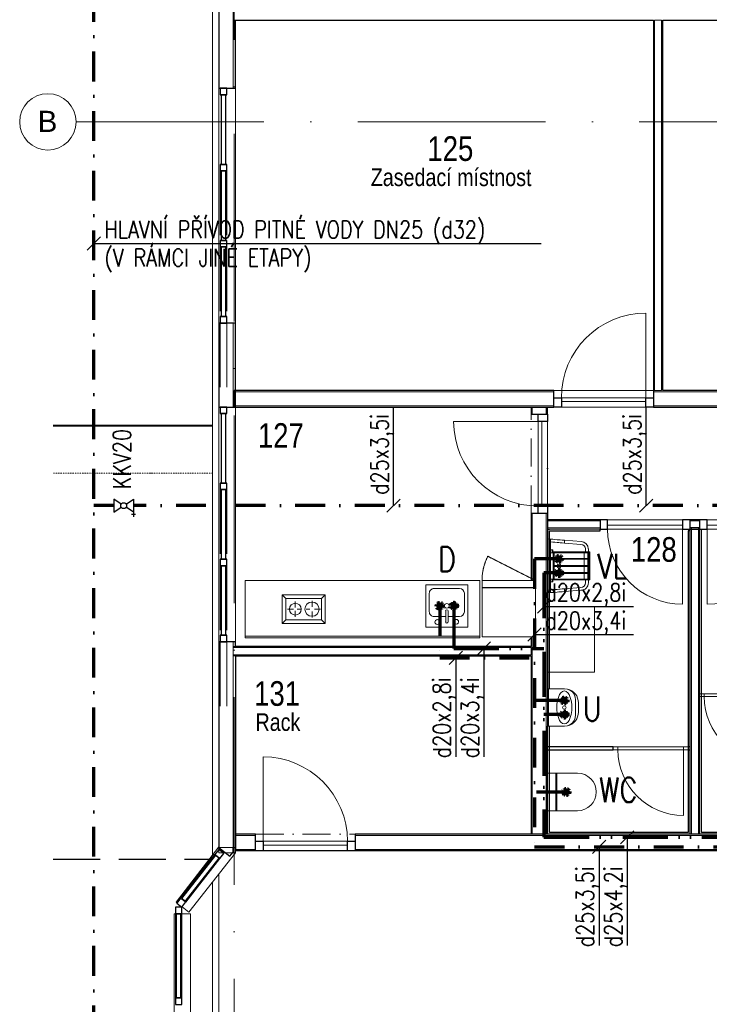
# Model space of a CAD drawing. Header units: millimetres. Extents: x -34728 to 839610, y -480656 to 464976.
# Tile 55 of 69: x 296475 to 303822, y 13923 to 24411. Entities that reach past the tile are written whole.
import ezdxf
from ezdxf.enums import TextEntityAlignment as Align

# ---------------------------------------------------------------- set-up
doc = ezdxf.new("R2010")
doc.units = ezdxf.units.MM
for name, pattern in [('A_CARA_07', [7, 5, -2]), ('ACAD_ISO12W100', [21, 12, -3, 0, -3, 0, -3]), ('IMPORT-A_CARA_07', [700, 500, -200]), ('IMPORT-KANVPOVO', [2000, 700, -650, 0, -650]), ('Skryté', [714.375, 476.25, -238.125]), ('ČERCHOVANÁ', [25.4, 12.7, -6.35, 0, -6.35]), ('Čerchovaná 20mm', [3000, 2000, -500, 0, -500]), ('Čerchovaná 3mm', [500, 300, -100, 0, -100]), ('ČERCHOVANÁ2', [12.7, 6.35, -3.175, 0, -3.175]), ('Čárka', [635, 317.5, -317.5])]:
    doc.linetypes.add(name, pattern=pattern)
doc.layers.get('0').update_dxf_attribs({"color": 9})
for name, color, linetype, lineweight in [('_KANAL TRASA 1', 10, 'IMPORT-KANVPOVO', 70), ('CA_DVERE', 9, 'Continuous', 13), ('CA_DVERE18', 9, 'Continuous', 9), ('CA_DVERE25', 9, 'Continuous', 9), ('CA_DVERE_NEVHRA1', 9, 'Čerchovaná 3mm', 13), ('CA_OPLASTE18', 8, 'Continuous', 13), ('CA_OSY', 9, 'ČERCHOVANÁ', 9), ('CA_PODLAHA25', 9, 'Continuous', 13), ('CA_POHHRA25', 9, 'Continuous', 13), ('CA_REZY', 9, 'Continuous', 25), ('CA_TEXT25', 9, 'Continuous', 9), ('CA_TEXT35', 9, 'Continuous', 9), ('CA_ZARIZPRED', 5, 'Continuous', 13), ('HIDROIDEA_NAHON_ZAKLADY_dwg', 8, 'Continuous', 9), ('KCE POD', 9, 'Continuous', 25), ('KOTY', 3, 'Continuous', 25), ('TEXT25', 3, 'Continuous', 25), ('TEXT35', 1, 'Continuous', 35), ('z-svoda', 160, 'ČERCHOVANÁ2', 70), ('z-tepla', 240, 'ACAD_ISO12W100', 70)]:
    doc.layers.add(name, color=color, linetype=linetype, lineweight=lineweight)
doc.layers.add('Z-armatury', color=3, linetype='Continuous')
doc.styles.add('Arial_1', font='arial.ttf', dxfattribs={"height": 450})
doc.styles.add('Arial_2', font='arial.ttf', dxfattribs={"width": 0.8, "height": 200})
doc.styles.add('Arial_4', font='arial.ttf', dxfattribs={"width": 0.8, "height": 350})
doc.styles.add('ROMANS', font='romans', dxfattribs={"width": 0.8})

# ---------------------------------------------------------------- blocks, each defined once
blk = doc.blocks.new('A$Ca77da7da')
at = {"layer": 'z-svoda', "ltscale": 3}
h = blk.add_hatch(color=256, dxfattribs=at)
h.dxf.hatch_style = 1
h.paths.add_polyline_path([(-112.5, 0, 1), (-37.5, 0, 1)])
at = {"layer": 'z-tepla', "ltscale": 2}
h = blk.add_hatch(color=256, dxfattribs=at)
h.dxf.hatch_style = 1
h.paths.add_polyline_path([(37.5, 0, 1), (112.5, 0, 1)])
at = {"layer": 'z-svoda', "ltscale": 3}
blk.add_circle((-75, 0), 37.5, dxfattribs=at)
at = {"layer": 'z-tepla', "ltscale": 2}
blk.add_circle((75, 0), 37.5, dxfattribs=at)
blk = doc.blocks.new('A$C23fc3b58')
at = {"layer": 'z-svoda', "ltscale": 3}
h = blk.add_hatch(color=256, dxfattribs=at)
h.dxf.hatch_style = 1
h.paths.add_polyline_path([(-37.5, 0, 1), (37.5, 0, 1)])
blk.add_circle((0, 0), 37.5, dxfattribs=at)
blk = doc.blocks.new('*U60')
at = {"color": 0, "linetype": 'ByBlock', "ltscale": 10}
for p, q in [((0, 41.25), (0, -41.25)), ((46.851074, 10.328292), (0, 41.25)), ((78.148927, 10.328292), (125, 41.25)), ((125, 41.25), (125, -41.25)), ((0, -41.25), (46.851074, -10.328292)), ((125, -41.25), (78.148927, -10.328292))]:
    blk.add_line(p, q, dxfattribs=at)
blk.add_circle((62.5, 0), 18.75, dxfattribs=at)
blk = doc.blocks.new('A$C151D04A8')
at = {"layer": 'Z-armatury', "ltscale": 10}
for p, q in [((52.8, -129.5), (52.8, -104.7)), ((38.9, -117.1), (66.6, -117.1))]:
    blk.add_line(p, q, dxfattribs=at)
at = {"layer": 'Z-armatury', "ltscale": 10, "xscale": -0.9375000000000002, "yscale": 0.9375000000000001, "zscale": 0.9374999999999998, "rotation": 90.11249089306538}
blk.add_blockref('*U60', (0, 0), dxfattribs=at)
blk = doc.blocks.new('CZ-Dveře_otočné_jednokřídlé_OCZ - CZ-Dveře_otočné_jednokřídlé_900-2411362-PŮDORYS _8_000 _ vestavek V7')
at = {"layer": 'CA_DVERE18'}
for p, q in [((-400, 50), (400, 50)), ((-400, -50), (-400, -850))]:
    blk.add_line(p, q, dxfattribs=at)
blk.add_arc((-400, -50), 800, 270, 0, dxfattribs=at)
at = {"layer": 'CA_DVERE25', "lineweight": 25}
for p, q in [((-400, 50), (-480, 50)), ((-480, 50), (-480, -50)), ((-400, -50), (-400, 50)), ((480, 50), (400, 50)), ((400, 50), (400, -50)), ((480, -50), (480, 50)), ((-480, -50), (-400, -50)), ((400, -50), (480, -50))]:
    blk.add_line(p, q, dxfattribs=at)
at = {"layer": 'CA_DVERE25'}
for p, q in [((400, -10), (-400, -10)), ((-400, -10), (-400, -50)), ((-400, -50), (400, -50)), ((400, -50), (400, -10))]:
    blk.add_line(p, q, dxfattribs=at)
at = {"layer": 'CA_DVERE_NEVHRA1'}
blk.add_line((-400, 50), (400, 50), dxfattribs=at)
blk = doc.blocks.new('HIDROIDEA_NAHON_ZAKLADY_dwg-2120815-PŮDORYS _8_000 _ vestavek V7')
at = {"layer": '_KANAL TRASA 1', "color": 8, "linetype": 'IMPORT-A_CARA_07', "lineweight": 25}
blk.add_line((158816, 5040), (160497, 5040), dxfattribs=at)
blk = doc.blocks.new('Systémový panel - Panel prosklený_ 50mm-2432688-PŮDORYS _8_000 _ vestavek V7')
at = {"layer": 'CA_OPLASTE18', "lineweight": 25}
for p, q in [((370, 60), (-370, 60)), ((-370, 60), (-370, 10)), ((-370, 10), (370, 10)), ((370, 10), (370, 60))]:
    blk.add_line(p, q, dxfattribs=at)
blk = doc.blocks.new('Obdélníková příčel - 70_70mm-2430907-PŮDORYS _8_000 _ vestavek V7')
at = {"layer": 'CA_POHHRA25'}
for p, q in [((161620, 15268), (161620, 14528)), ((161690, 14528), (161690, 15268))]:
    blk.add_line(p, q, dxfattribs=at)
blk = doc.blocks.new('Obdélníková příčel - 70_70mm-2417866-PŮDORYS _8_000 _ vestavek V7')
at = {"layer": 'CA_POHHRA25', "lineweight": 25}
for p, q in [((-70, 0), (0, 0)), ((-70, -70), (-70, 0)), ((0, 0), (0, -70)), ((0, -70), (-70, -70))]:
    blk.add_line(p, q, dxfattribs=at)
blk = doc.blocks.new('Obdélníková příčel - 70_70mm-2417867-PŮDORYS _8_000 _ vestavek V7')
at = {"layer": 'CA_POHHRA25', "lineweight": 25}
for p, q in [((-70, 0), (-70, -70)), ((0, 0), (-70, 0)), ((0, -70), (0, 0)), ((-70, -70), (0, -70))]:
    blk.add_line(p, q, dxfattribs=at)
blk = doc.blocks.new('Obdélníková příčel - 70_70mm-2417864-PŮDORYS _8_000 _ vestavek V7')
at = {"layer": 'CA_POHHRA25', "lineweight": 25}
for p, q in [((-35, 0), (35, 0)), ((-35, -70), (-35, 0)), ((35, 0), (35, -70)), ((35, -70), (-35, -70))]:
    blk.add_line(p, q, dxfattribs=at)
blk = doc.blocks.new('Systémový panel - Panel prosklený_ 50mm-2531088-PŮDORYS _8_000 _ vestavek V7')
at = {"layer": 'CA_OPLASTE18', "lineweight": 25}
for p, q in [((293, -10), (-293, -10)), ((-293, -10), (-293, -60)), ((-293, -60), (293, -60)), ((293, -60), (293, -10))]:
    blk.add_line(p, q, dxfattribs=at)
blk = doc.blocks.new('Obdélníková příčel - 70_70mm-2531085-PŮDORYS _8_000 _ vestavek V7')
at = {"layer": 'CA_POHHRA25'}
for p, q in [((161201, 12484), (161561, 12946)), ((161617, 12903), (161256, 12441))]:
    blk.add_line(p, q, dxfattribs=at)
blk = doc.blocks.new('Obdélníková příčel - 70_70mm-2423727-PŮDORYS _8_000 _ vestavek V7')
at = {"layer": 'CA_POHHRA25', "lineweight": 25}
for p, q in [((-70, 0), (-70, 70)), ((-70, 70), (0, 70)), ((0, 70), (0, 0)), ((0, 0), (-70, 0))]:
    blk.add_line(p, q, dxfattribs=at)
blk = doc.blocks.new('Obdélníková příčel - 70_70mm-2423728-PŮDORYS _8_000 _ vestavek V7')
at = {"layer": 'CA_POHHRA25', "lineweight": 25}
for p, q in [((0, 70), (-70, 70)), ((-70, 70), (-70, 0)), ((0, 0), (0, 70)), ((-70, 0), (0, 0))]:
    blk.add_line(p, q, dxfattribs=at)
blk = doc.blocks.new('Systémový panel - Panel prosklený_ 50mm-2431464-PŮDORYS _8_000 _ vestavek V7')
at = {"layer": 'CA_OPLASTE18', "lineweight": 25}
for p, q in [((447.5, 60), (-447.5, 60)), ((-447.5, 60), (-447.5, 10)), ((-447.5, 10), (447.5, 10)), ((447.5, 10), (447.5, 60))]:
    blk.add_line(p, q, dxfattribs=at)
blk = doc.blocks.new('Obdélníková příčel - 70_70mm-2431463-PŮDORYS _8_000 _ vestavek V7')
at = {"layer": 'CA_POHHRA25'}
for p, q in [((161143, 11351), (161143, 10456)), ((161213, 10456), (161213, 11351))]:
    blk.add_line(p, q, dxfattribs=at)
blk = doc.blocks.new('HP_Jednokridle-oboustrana-zaruben1 - 700x1970-1359875-PŮDORYS _8_000 _ vestavek V7')
at = {"layer": 'CA_DVERE'}
for p, q in [((-370, 15), (-370, 715)), ((-420, 15), (-370, 15)), ((-370, 15), (-370, -15)), ((-370, 15), (330, 15)), ((330, 15), (330, -15)), ((330, 15), (380, 15)), ((-420, -15), (-370, -15)), ((-370, -15), (330, -15)), ((330, -15), (380, -15))]:
    blk.add_line(p, q, dxfattribs=at)
blk.add_arc((-370, 15), 700, 0, 90, dxfattribs=at)
at = {"layer": 'CA_DVERE_NEVHRA1'}
for p, q in [((-370, 15), (330, 15)), ((330, -15), (-370, -15))]:
    blk.add_line(p, q, dxfattribs=at)
blk = doc.blocks.new('WC 01 - WC-847183-PŮDORYS _8_000 _ vestavek V7')
at = {"layer": 'CA_ZARIZPRED'}
for p, q in [((-200, 20), (-200, -200)), ((200, -200), (200, 20)), ((-200, -200), (200, -200)), ((-200, -210), (-200, -200)), ((200, -200), (200, -210)), ((200, -210), (-200, -210)), ((-200, -210), (-200, -300)), ((200, -300), (200, -210))]:
    blk.add_line(p, q, dxfattribs=at)
blk.add_arc((0, 20), 200, 0, 180, dxfattribs=at)
blk = doc.blocks.new('CZ-Dveře_otočné_jednokřídlé_OCZ - CZ-Dveře_otočné_jednokřídlé_900-2441689-PŮDORYS _8_000 _ vestavek V7')
at = {"layer": 'CA_DVERE18'}
for p, q in [((-400, 50), (400, 50)), ((400, -50), (400, -850))]:
    blk.add_line(p, q, dxfattribs=at)
blk.add_arc((400, -50), 800, 180, 270, dxfattribs=at)
at = {"layer": 'CA_DVERE25', "lineweight": 25}
for p, q in [((-400, 50), (-480, 50)), ((-480, 50), (-480, -50)), ((-400, -50), (-400, 50)), ((480, 50), (400, 50)), ((400, 50), (400, -50)), ((480, -50), (480, 50)), ((-480, -50), (-400, -50)), ((400, -50), (480, -50))]:
    blk.add_line(p, q, dxfattribs=at)
at = {"layer": 'CA_DVERE25'}
for p, q in [((400, -10), (-400, -10)), ((-400, -10), (-400, -50)), ((-400, -50), (400, -50)), ((400, -50), (400, -10))]:
    blk.add_line(p, q, dxfattribs=at)
at = {"layer": 'CA_DVERE_NEVHRA1'}
blk.add_line((-400, 50), (400, 50), dxfattribs=at)
blk = doc.blocks.new('Výlevka - Výlevka-2403445-PŮDORYS _8_000 _ vestavek V7')
at = {"layer": 'CA_ZARIZPRED'}
for p, q in [((99, 538), (-201, 538)), ((-201, 538), (-201, 523)), ((88, 527), (-189, 527)), ((99, 523), (99, 538)), ((-324, 268), (-310, 445)), ((-294, 268), (-280, 444)), ((-231, 523), (-201, 523)), ((-231, 492), (-201, 492)), ((-201, 516), (-201, 523)), ((-201, 516), (-201, 142)), ((-191, 142), (-191, 516)), ((-191, 477), (-131, 477)), ((-189, 517), (88, 517)), ((-131, 523), (-131, 153)), ((-121, 153), (-121, 523)), ((-121, 477), (-56, 477)), ((-56, 523), (-56, 153)), ((-46, 153), (-46, 523)), ((-46, 477), (19, 477)), ((19, 523), (19, 153)), ((29, 153), (29, 523)), ((29, 477), (90, 477)), ((89, 516), (89, 142)), ((99, 523), (99, 516)), ((99, 523), (129, 523)), ((99, 142), (99, 516)), ((99, 492), (129, 492)), ((179, 442), (193, 268)), ((209, 443), (223, 268)), ((-324, 268), (-294, 268)), ((193, 268), (223, 268)), ((-336, 118), (-338, 87)), ((234, 118), (-336, 118)), ((-221, 143), (-221, 139)), ((-221, 143), (-191, 143)), ((-221, 122), (-221, 139)), ((-221, 139), (-191, 139)), ((-221, 122), (-221, 119)), ((-221, 122), (-191, 122)), ((-221, 119), (-191, 119)), ((-191, 119), (-221, 119)), ((-221, 119), (-201, 119)), ((-201, 119), (-196, 119)), ((94, 158), (-196, 158)), ((-196, 148), (94, 148)), ((-196, 119), (-191, 119)), ((-191, 139), (-191, 143)), ((-191, 139), (-191, 122)), ((-191, 119), (-191, 122)), ((89, 143), (89, 139)), ((119, 143), (89, 143)), ((89, 122), (89, 139)), ((119, 139), (89, 139)), ((89, 122), (89, 119)), ((119, 122), (89, 122)), ((89, 119), (119, 119)), ((89, 119), (119, 119)), ((89, 119), (94, 119)), ((94, 119), (99, 119)), ((119, 119), (99, 119)), ((119, 139), (119, 143)), ((119, 139), (119, 122)), ((119, 119), (119, 122)), ((237, 87), (234, 118))]:
    blk.add_line(p, q, dxfattribs=at)
at = {"layer": 'CA_ZARIZPRED', "flags": 128}
for points in [[(-189, 527), (-190, 527), (-190, 527), (-191, 527), (-191, 527), (-192, 527), (-192, 527), (-193, 527), (-193, 527), (-193, 527), (-194, 527), (-194, 526), (-195, 526), (-195, 526), (-196, 526), (-196, 525), (-196, 525), (-197, 525), (-197, 525), (-197, 524), (-198, 524), (-198, 524), (-198, 523), (-199, 523), (-199, 523), (-199, 522), (-199, 522), (-200, 521), (-200, 521), (-200, 521), (-200, 520), (-200, 520), (-201, 519), (-201, 519), (-201, 518), (-201, 518), (-201, 517), (-201, 517), (-201, 517), (-201, 516), (-201, 516)], [(99, 516), (99, 516), (99, 517), (99, 517), (99, 518), (99, 518), (99, 519), (99, 519), (99, 520), (99, 520), (98, 520), (98, 521), (98, 521), (98, 522), (98, 522), (97, 522), (97, 523), (97, 523), (97, 524), (96, 524), (96, 524), (96, 525), (95, 525), (95, 525), (94, 525), (94, 526), (94, 526), (93, 526), (93, 526), (92, 527), (92, 527), (92, 527), (91, 527), (91, 527), (90, 527), (90, 527), (89, 527), (89, 527), (88, 527), (88, 527), (88, 527)], [(-191, 516), (-191, 516), (-191, 516), (-191, 516), (-191, 516), (-191, 516), (-191, 516), (-191, 516), (-191, 516), (-191, 516), (-191, 517), (-191, 517), (-191, 517), (-191, 517), (-191, 517), (-191, 517), (-191, 517), (-191, 517), (-191, 517), (-191, 517), (-191, 517), (-190, 517), (-190, 517), (-190, 517), (-190, 517), (-190, 517), (-190, 517), (-190, 517), (-190, 517), (-190, 517), (-190, 517), (-190, 517), (-190, 517), (-190, 517), (-190, 517), (-190, 517), (-190, 517), (-190, 517), (-189, 517), (-189, 517), (-189, 517)], [(88, 517), (88, 517), (88, 517), (88, 517), (88, 517), (88, 517), (88, 517), (88, 517), (88, 517), (88, 517), (88, 517), (88, 517), (89, 517), (89, 517), (89, 517), (89, 517), (89, 517), (89, 517), (89, 517), (89, 517), (89, 517), (89, 517), (89, 517), (89, 517), (89, 517), (89, 517), (89, 517), (89, 517), (89, 517), (89, 517), (89, 516), (89, 516), (89, 516), (89, 516), (89, 516), (89, 516), (89, 516), (89, 516), (89, 516), (89, 516), (89, 516)], [(-329, 207), (-328, 224), (-326, 245), (-324, 268)], [(-299, 207), (-297, 224), (-296, 245), (-294, 268)], [(193, 268), (195, 245), (196, 224), (197, 207)], [(223, 268), (225, 245), (226, 224), (227, 207)], [(-336, 118), (-334, 143), (-332, 167), (-330, 189), (-329, 207)], [(-306, 118), (-304, 143), (-302, 167), (-300, 189), (-299, 207)], [(197, 207), (199, 189), (201, 167), (202, 143), (204, 118)], [(227, 207), (229, 189), (231, 167), (232, 143), (234, 118)]]:
    blk.add_lwpolyline(points, dxfattribs=at)
at = {"layer": 'CA_ZARIZPRED'}
for centre, radius, start, end in [((-231, 443), 79.2, 90, 178.7407), ((-231, 443), 49.1, 90, 179.5597), ((129, 443), 80, 360, 90), ((129, 442), 50.2, 0, 90), ((-51, 209), 20, 105, 255), ((-51, 209), 20, 285, 75)]:
    blk.add_arc(centre, radius, start, end, dxfattribs=at)
blk = doc.blocks.new('Umyvadlo - 40x30 cm-2331935-PŮDORYS _8_000 _ vestavek V7')
at = {"layer": 'CA_ZARIZPRED'}
for p, q in [((-200, -8), (-200, 0)), ((-200, 0), (200, 0)), ((-200, -10), (-200, -180)), ((200, -10), (-200, -10)), ((200, 0), (200, -8)), ((200, -180), (200, -10)), ((-80, -300), (80, -300)), ((50, -330), (-50, -330))]:
    blk.add_line(p, q, dxfattribs=at)
at = {"layer": 'CA_ZARIZPRED', "flags": 128}
for points in [[(-176, -180), (-170, -159), (-156, -143), (-138, -130), (-118, -121), (-97, -113), (-76, -108), (-55, -104), (-33, -101), (-11, -100), (11, -100), (33, -101), (55, -104), (76, -108), (97, -113), (118, -121), (138, -130), (156, -143), (170, -159), (176, -180)], [(-200, -180), (-200, -163), (-200, -145), (-200, -127), (-200, -123)], [(-200, -180), (-196, -211), (-184, -240), (-165, -265), (-140, -284), (-111, -296), (-80, -300)], [(176, -180), (170, -201), (156, -217), (138, -230), (118, -239), (97, -247), (76, -252), (55, -256), (33, -259), (11, -260), (-11, -260), (-33, -259), (-55, -256), (-76, -252), (-97, -247), (-118, -239), (-138, -230), (-156, -217), (-170, -201), (-176, -180)], [(80, -300), (111, -296), (140, -284), (165, -265), (184, -240), (196, -211), (200, -180)], [(200, -123), (200, -127), (200, -145), (200, -163), (200, -180)]]:
    blk.add_lwpolyline(points, dxfattribs=at)
at = {"layer": 'CA_ZARIZPRED'}
for centre, radius, start, end in [((0, -180), 18.8, 360, 180), ((0, -180), 18.8, 180, 360), ((-50, -180), 150, 193.3117, 270), ((50, -180), 150, 270, 346.6883)]:
    blk.add_arc(centre, radius, start, end, dxfattribs=at)
for points in [[(-200, -10), (-200, -10), (-200, -9), (-200, -6), (-200, -2), (-200, 0)], [(200, 0), (200, -2), (200, -6), (200, -9), (200, -10), (200, -10)]]:
    blk.add_open_spline(points, degree=3, dxfattribs=at)
blk = doc.blocks.new('CZ-Dveře_otočné_jednokřídlé_OCZ - CZ-Dveře_otočné_jednokřídlé_900-2444197-PŮDORYS _8_000 _ vestavek V7')
at = {"layer": 'CA_DVERE18'}
for p, q in [((450, 12.5), (450, 912.5)), ((-450, -87.5), (450, -87.5))]:
    blk.add_line(p, q, dxfattribs=at)
blk.add_arc((450, 12.5), 900, 90, 180, dxfattribs=at)
at = {"layer": 'CA_DVERE25', "lineweight": 25}
for p, q in [((-530, -87.5), (-530, 12.5)), ((-530, 12.5), (-450, 12.5)), ((-450, 12.5), (-450, -87.5)), ((450, -87.5), (450, 12.5)), ((450, 12.5), (530, 12.5)), ((530, 12.5), (530, -87.5)), ((-450, -87.5), (-530, -87.5)), ((530, -87.5), (450, -87.5))]:
    blk.add_line(p, q, dxfattribs=at)
at = {"layer": 'CA_DVERE25'}
for p, q in [((-450, -27.5), (-450, 12.5)), ((-450, 12.5), (450, 12.5)), ((450, 12.5), (450, -27.5)), ((450, -27.5), (-450, -27.5))]:
    blk.add_line(p, q, dxfattribs=at)
at = {"layer": 'CA_DVERE_NEVHRA1'}
for p, q in [((-530, 87.5), (530, 87.5)), ((-450, -87.5), (450, -87.5))]:
    blk.add_line(p, q, dxfattribs=at)
blk = doc.blocks.new('M_Chladnička - 600 x 660mm-807744-PŮDORYS _8_000 _ vestavek V7')
at = {"layer": 'CA_ZARIZPRED', "color": 9}
for p, q in [((-339, -258), (-339, 266)), ((-339, 266), (231, 266)), ((231, 266), (231, -258)), ((231, -258), (-339, -258)), ((-339, -258), (-339, -334)), ((231, -258), (-339, -258)), ((231, -261), (-339, -261)), ((-339, -261), (-339, -334)), ((231, -334), (231, -258)), ((231, -334), (231, -261)), ((-339, -334), (231, -334)), ((-339, -334), (231, -334))]:
    blk.add_line(p, q, dxfattribs=at)
at = {"layer": 'CA_ZARIZPRED', "color": 9, "linetype": 'A_CARA_07', "lineweight": 9}
blk.add_line((169, -592), (-339, -334), dxfattribs=at)
blk.add_arc((-339, -334), 570, 333.0558, 0, dxfattribs=at)
blk = doc.blocks.new('Kuchyňská linka_ malá1 - 1372mm-2331933-PŮDORYS _8_000 _ vestavek V7')
at = {"layer": 'CA_ZARIZPRED', "linetype": 'A_CARA_07', "lineweight": 9}
blk.add_line((-1231, -610), (1269, -610), dxfattribs=at)
blk = doc.blocks.new('M_Deska linky s výlevkou1 - Hloubka 600mm 2-2334104-PŮDORYS _8_000 _ vestavek V7')
at = {"layer": 'CA_ZARIZPRED', "color": 9, "lineweight": 9}
for p, q in [((1300, 0), (-1200, 0)), ((-1200, 0), (-1200, -610)), ((1300, -610), (1300, 0)), ((-1200, -19), (1300, -19)), ((-1200, -610), (1300, -610))]:
    blk.add_line(p, q, dxfattribs=at)
blk = doc.blocks.new('M_Kuchyňský dřez_ ostrůvek - 450 x 450mm-807841-PŮDORYS _8_000 _ vestavek V7')
at = {"layer": 'CA_ZARIZPRED'}
for p, q in [((241, 227), (-209, 227)), ((-209, 227), (-209, -223)), ((241, -223), (241, 227)), ((3, 113), (-120, 113)), ((3, 170), (3, 53)), ((28, 170), (28, 53)), ((152, 113), (28, 113)), ((-171, 62), (-171, -134)), ((203, -134), (203, 62)), ((-120, -185), (152, -185)), ((-209, -223), (241, -223))]:
    blk.add_line(p, q, dxfattribs=at)
for centre, radius, start, end in [((-120, 62), 50.8, 90, 180), ((-84, 170), 25.4, 360, 180), ((-84, 170), 25.4, 180, 0), ((16, 170), 12.7, 360, 180), ((117, 172), 25.4, 360, 180), ((117, 172), 25.4, 180, 0), ((152, 62), 50.8, 360, 90), ((16, 0), 25.4, 360, 180), ((16, 0), 25.4, 180, 0), ((16, 53), 12.7, 180, 0), ((-120, -134), 50.8, 180, 270), ((152, -134), 50.8, 270, 0)]:
    blk.add_arc(centre, radius, start, end, dxfattribs=at)
blk = doc.blocks.new('M_Sporák_ 2 jedn_ - 305 x 457mm-807844-PŮDORYS _8_000 _ vestavek V7')
at = {"layer": 'CA_ZARIZPRED', "color": 9}
for p, q in [((-76, 259), (-38, 221)), ((-76, -198), (-76, 259)), ((-76, 259), (229, 259)), ((-38, -160), (-38, 221)), ((-38, 221), (191, 221)), ((229, 259), (191, 221)), ((191, 221), (191, -160)), ((229, 259), (229, -198)), ((51, 119), (-13, 119)), ((76, 144), (76, 208)), ((102, 119), (165, 119)), ((76, 94), (76, 56)), ((57, -59), (-6, -59)), ((76, -40), (76, -2)), ((76, -78), (76, -141)), ((95, -59), (159, -59)), ((-76, -198), (-38, -160)), ((229, -198), (-76, -198)), ((191, -160), (-38, -160)), ((229, -198), (191, -160))]:
    blk.add_line(p, q, dxfattribs=at)
for centre, radius, start, end in [((76, 119), 76.2, 360, 180), ((76, 119), 76.2, 180, 0), ((76, -59), 63.5, 360, 180), ((76, -59), 63.5, 180, 0)]:
    blk.add_arc(centre, radius, start, end, dxfattribs=at)
blk = doc.blocks.new('CZ-Dveře_otočné_jednokřídlé_OCZ - CZ-Dveře_otočné_jednokřídlé_900-2553203-PŮDORYS _8_000 _ vestavek V7')
at = {"layer": 'CA_DVERE18'}
for p, q in [((-450, 12.5), (-450, 912.5)), ((-450, -87.5), (450, -87.5))]:
    blk.add_line(p, q, dxfattribs=at)
blk.add_arc((-450, 12.5), 900, 360, 90, dxfattribs=at)
at = {"layer": 'CA_DVERE25', "lineweight": 25}
for p, q in [((-530, -87.5), (-530, 12.5)), ((-530, 12.5), (-450, 12.5)), ((-450, 12.5), (-450, -87.5)), ((450, -87.5), (450, 12.5)), ((450, 12.5), (530, 12.5)), ((530, 12.5), (530, -87.5)), ((-450, -87.5), (-530, -87.5)), ((530, -87.5), (450, -87.5))]:
    blk.add_line(p, q, dxfattribs=at)
at = {"layer": 'CA_DVERE25'}
for p, q in [((-450, -27.5), (-450, 12.5)), ((-450, 12.5), (450, 12.5)), ((450, 12.5), (450, -27.5)), ((450, -27.5), (-450, -27.5))]:
    blk.add_line(p, q, dxfattribs=at)
at = {"layer": 'CA_DVERE_NEVHRA1'}
for p, q in [((-530, 87.5), (530, 87.5)), ((-450, -87.5), (450, -87.5))]:
    blk.add_line(p, q, dxfattribs=at)
blk = doc.blocks.new('Osnova - Bublina osnovy 12mm-4850-PŮDORYS _8_000 _ vestavek V7')
at = {"layer": 'CA_TEXT35'}
blk.add_circle((0, 0), 6, dxfattribs=at)
blk = doc.blocks.new('A$Ceaa222a8')
at = {"layer": 'CA_OSY', "linetype": 'Čerchovaná 20mm'}
for p, q in [((0, -1127), (0, 22804)), ((-1685, 13000), (14359, 13000))]:
    blk.add_line(p, q, dxfattribs=at)
at = {"layer": 'CA_OSY'}
blk.add_line((-230, 9260), (-1929, 9260), dxfattribs=at)
at = {"layer": 'CA_PODLAHA25'}
for p, q in [((3405, 10138), (4465, 10138)), ((-1929, 9770), (-230, 9770)), ((1207, 5238), (307, 5238)), ((-163, 4992), (-163, 2280))]:
    blk.add_line(p, q, dxfattribs=at)
at = {"layer": 'CA_PODLAHA25', "color": 254}
blk.add_line((-230, 9760), (-1929, 9760), dxfattribs=at)
at = {"layer": 'CA_POHHRA25'}
for p, q in [((-230, 5190), (-230, 21100)), ((-13, 20883), (-13, 13358)), ((-13, 14082), (12, 14082)), ((4478, 10138), (4478, 14082)), ((4553, 14082), (4478, 14082)), ((4553, 10138), (4553, 14082)), ((-163, 10858), (-163, 13358)), ((12, 13358), (12, 10858)), ((-13, 10858), (-13, 9963)), ((3405, 10125), (0, 10125)), ((9565, 10125), (4465, 10125)), ((4478, 10138), (4553, 10138)), ((3405, 9975), (0, 9975)), ((9565, 9975), (4465, 9975)), ((-163, 7463), (-163, 9963)), ((12, 9963), (12, 7463)), ((3175, 9888), (3175, 9958)), ((3325, 9888), (3325, 9958)), ((3175, 8115), (3175, 8828)), ((3325, 5413), (3325, 8828)), ((3897, 8750), (3337, 8750)), ((4957, 8750), (4857, 8750)), ((3897, 8675), (3337, 8675)), ((3357, 8663), (3897, 8663)), ((4870, 8675), (4870, 5413)), ((4945, 8675), (4945, 5413)), ((3337, 7840), (3337, 7140)), ((3837, 7840), (3337, 7840)), ((3837, 7140), (3837, 7840)), ((-13, 5271), (-13, 7463)), ((3175, 5413), (3175, 7515)), ((-13, 7413), (12, 7413)), ((3162, 7400), (-13, 7400)), ((3162, 7325), (3162, 7400)), ((3162, 7325), (-13, 7325)), ((-13, 7313), (12, 7313)), ((3337, 7140), (3837, 7140)), ((227, 5400), (12, 5400)), ((10827, 5400), (1287, 5400)), ((-620, 4691), (-163, 5277)), ((-163, 5216), (-163, 5271)), ((-163, 5271), (-13, 5271)), ((227, 5250), (12, 5250)), ((10827, 5250), (1287, 5250)), ((12, 5216), (-482, 4583)), ((-163, 5216), (12, 5216)), ((12, 5238), (12, 5216)), ((-230, 2367), (-230, 4906)), ((-620, 4691), (-610, 4683)), ((-554, 4640), (-482, 4583)), ((-640, 2607), (-640, 4564)), ((-640, 4564), (-627, 4564)), ((-557, 4564), (-465, 4564)), ((-465, 4564), (-465, 2667))]:
    blk.add_line(p, q, dxfattribs=at)
at = {"layer": 'CA_REZY'}
for p, q in [((-163, 21033), (-163, 13358)), ((12, 14082), (4465, 14082)), ((12, 13358), (12, 14082)), ((4465, 14082), (4465, 10063)), ((4565, 10138), (4565, 14082)), ((4565, 14082), (11987, 14082)), ((-163, 13358), (12, 13358)), ((12, 10858), (-163, 10858)), ((-163, 10858), (-163, 9963)), ((12, 9963), (12, 10858)), ((3405, 10138), (0, 10138)), ((0, 10138), (0, 9963)), ((3405, 10063), (3405, 10138)), ((9565, 10138), (4565, 10138)), ((-163, 9963), (3405, 9963)), ((3162, 9958), (3162, 9888)), ((3337, 9958), (3162, 9958)), ((3162, 9888), (3237, 9888)), ((3337, 9888), (3337, 9958)), ((4465, 9963), (9565, 9963)), ((3162, 8828), (3162, 8115)), ((3237, 8828), (3162, 8828)), ((3337, 8828), (3337, 6963)), ((3897, 8763), (3337, 8763)), ((4957, 8763), (4857, 8763)), ((3337, 8663), (3357, 8663)), ((3357, 6963), (3357, 8643)), ((3357, 8643), (3897, 8643)), ((3897, 8643), (3897, 8663)), ((4837, 8643), (4837, 5433)), ((4857, 8643), (4837, 8643)), ((4957, 8675), (4857, 8675)), ((4857, 8663), (4957, 8663)), ((4857, 5413), (4857, 8663)), ((4957, 5413), (4957, 8663)), ((4977, 5433), (4977, 8663)), ((12, 7463), (-163, 7463)), ((-163, 7463), (-163, 5271)), ((12, 7413), (12, 7463)), ((3162, 7515), (3162, 7413)), ((3162, 7413), (12, 7413)), ((12, 7313), (12, 5238)), ((12, 7313), (3162, 7313)), ((3162, 7313), (3162, 5413)), ((3337, 5413), (3337, 6563)), ((3357, 5433), (3357, 6563)), ((4037, 6343), (3337, 6343)), ((3337, 6313), (4037, 6313)), ((4037, 6313), (4037, 6343)), ((4857, 6343), (4837, 6343)), ((4837, 6313), (4857, 6313)), ((227, 5413), (12, 5413)), ((227, 5338), (227, 5413)), ((10827, 5413), (1287, 5413)), ((1287, 5413), (1287, 5338)), ((4837, 5433), (3357, 5433)), ((6767, 5433), (4977, 5433)), ((-163, 5271), (-45, 5180)), ((-13, 5271), (12, 5271)), ((-13, 5221), (-13, 5271)), ((-45, 5180), (-13, 5221)), ((12, 5238), (227, 5238)), ((1287, 5238), (10827, 5238))]:
    blk.add_line(p, q, dxfattribs=at)
at = {"layer": 'CA_DVERE', "rotation": 180}
for p in [(5337, 6895), (4417, 6328)]:
    blk.add_blockref('HP_Jednokridle-oboustrana-zaruben1 - 700x1970-1359875-PŮDORYS _8_000 _ vestavek V7', p, dxfattribs=at)
at = {"layer": 'CA_DVERE_NEVHRA1'}
for name, p in [('CZ-Dveře_otočné_jednokřídlé_OCZ - CZ-Dveře_otočné_jednokřídlé_900-2444197-PŮDORYS _8_000 _ vestavek V7', (3935, 10050)), ('CZ-Dveře_otočné_jednokřídlé_OCZ - CZ-Dveře_otočné_jednokřídlé_900-2441689-PŮDORYS _8_000 _ vestavek V7', (4377, 8713)), ('CZ-Dveře_otočné_jednokřídlé_OCZ - CZ-Dveře_otočné_jednokřídlé_900-2411362-PŮDORYS _8_000 _ vestavek V7', (5437, 8713)), ('CZ-Dveře_otočné_jednokřídlé_OCZ - CZ-Dveře_otočné_jednokřídlé_900-2553203-PŮDORYS _8_000 _ vestavek V7', (757, 5325))]:
    blk.add_blockref(name, p, dxfattribs=at)
at = {"layer": 'CA_DVERE_NEVHRA1', "rotation": 90}
blk.add_blockref('CZ-Dveře_otočné_jednokřídlé_OCZ - CZ-Dveře_otočné_jednokřídlé_900-2444197-PŮDORYS _8_000 _ vestavek V7', (3250, 9358), dxfattribs=at)
at = {"layer": 'CA_OPLASTE18'}
for name, p, rotation in [('Systémový panel - Panel prosklený_ 50mm-2432688-PŮDORYS _8_000 _ vestavek V7', (-80, 12918), 90), ('Systémový panel - Panel prosklený_ 50mm-2432688-PŮDORYS _8_000 _ vestavek V7', (-80, 12108), 90), ('Systémový panel - Panel prosklený_ 50mm-2432688-PŮDORYS _8_000 _ vestavek V7', (-80, 11298), 90), ('Systémový panel - Panel prosklený_ 50mm-2432688-PŮDORYS _8_000 _ vestavek V7', (-80, 9523), 90), ('Systémový panel - Panel prosklený_ 50mm-2432688-PŮDORYS _8_000 _ vestavek V7', (-80, 8713), 90), ('Systémový panel - Panel prosklený_ 50mm-2432688-PŮDORYS _8_000 _ vestavek V7', (-80, 7903), 90), ('Systémový panel - Panel prosklený_ 50mm-2531088-PŮDORYS _8_000 _ vestavek V7', (-334, 4922), 231.9999999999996), ('Systémový panel - Panel prosklený_ 50mm-2431464-PŮDORYS _8_000 _ vestavek V7', (-557, 4119), 90)]:
    blk.add_blockref(name, p, dxfattribs=dict(at, rotation=rotation))
at = {"layer": 'CA_POHHRA25', "extrusion": (0, 0, -1)}
for name, p, rotation in [('Obdélníková příčel - 70_70mm-2417866-PŮDORYS _8_000 _ vestavek V7', (80, 13358), 90), ('Obdélníková příčel - 70_70mm-2417864-PŮDORYS _8_000 _ vestavek V7', (80, 12513), 90), ('Obdélníková příčel - 70_70mm-2417864-PŮDORYS _8_000 _ vestavek V7', (80, 11703), 90), ('Obdélníková příčel - 70_70mm-2417866-PŮDORYS _8_000 _ vestavek V7', (80, 9963), 90), ('Obdélníková příčel - 70_70mm-2417864-PŮDORYS _8_000 _ vestavek V7', (80, 9118), 90), ('Obdélníková příčel - 70_70mm-2417864-PŮDORYS _8_000 _ vestavek V7', (80, 8308), 90), ('Obdélníková příčel - 70_70mm-2423727-PŮDORYS _8_000 _ vestavek V7', (557, 4636), 308.0000000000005), ('Obdélníková příčel - 70_70mm-2417866-PŮDORYS _8_000 _ vestavek V7', (557, 4636), 90), ('Obdélníková příčel - 70_70mm-2417864-PŮDORYS _8_000 _ vestavek V7', (557, 3636), 90)]:
    blk.add_blockref(name, p, dxfattribs=dict(at, rotation=rotation))
at = {"layer": 'CA_POHHRA25'}
for name, p in [('Obdélníková příčel - 70_70mm-2430907-PŮDORYS _8_000 _ vestavek V7', (-161770, -2735)), ('Obdélníková příčel - 70_70mm-2430907-PŮDORYS _8_000 _ vestavek V7', (-161770, -3545)), ('Obdélníková příčel - 70_70mm-2430907-PŮDORYS _8_000 _ vestavek V7', (-161770, -4355)), ('Obdélníková příčel - 70_70mm-2430907-PŮDORYS _8_000 _ vestavek V7', (-161770, -6130)), ('Obdélníková příčel - 70_70mm-2430907-PŮDORYS _8_000 _ vestavek V7', (-161770, -6940)), ('Obdélníková příčel - 70_70mm-2430907-PŮDORYS _8_000 _ vestavek V7', (-161770, -7750)), ('Obdélníková příčel - 70_70mm-2531085-PŮDORYS _8_000 _ vestavek V7', (-161770, -7750)), ('Obdélníková příčel - 70_70mm-2431463-PŮDORYS _8_000 _ vestavek V7', (-161770, -6785))]:
    blk.add_blockref(name, p, dxfattribs=at)
for name, p, rotation in [('Obdélníková příčel - 70_70mm-2417867-PŮDORYS _8_000 _ vestavek V7', (-80, 10858), 270), ('Obdélníková příčel - 70_70mm-2417867-PŮDORYS _8_000 _ vestavek V7', (-80, 7463), 270), ('Obdélníková příčel - 70_70mm-2423728-PŮDORYS _8_000 _ vestavek V7', (-110, 5208), 51.99999999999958)]:
    blk.add_blockref(name, p, dxfattribs=dict(at, rotation=rotation))
at = {"layer": 'CA_TEXT35', "xscale": 49.99999999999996, "yscale": 49.99999999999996, "zscale": 49.99999999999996, "rotation": 270}
blk.add_blockref('Osnova - Bublina osnovy 12mm-4850-PŮDORYS _8_000 _ vestavek V7', (-1985, 13000), dxfattribs=at)
at = {"layer": 'CA_ZARIZPRED'}
for name, p, rotation in [('Výlevka - Výlevka-2403445-PŮDORYS _8_000 _ vestavek V7', (3250, 8220), 270), ('M_Kuchyňský dřez_ ostrůvek - 450 x 450mm-807841-PŮDORYS _8_000 _ vestavek V7', (2281, 7845), 180), ('M_Sporák_ 2 jedn_ - 305 x 457mm-807844-PŮDORYS _8_000 _ vestavek V7', (710, 7886), 270), ('Umyvadlo - 40x30 cm-2331935-PŮDORYS _8_000 _ vestavek V7', (3337, 6763), 90), ('WC 01 - WC-847183-PŮDORYS _8_000 _ vestavek V7', (3637, 5863), 270)]:
    blk.add_blockref(name, p, dxfattribs=dict(at, rotation=rotation))
at = {"layer": 'CA_ZARIZPRED', "linetype": 'Skryté', "lineweight": 9, "rotation": 180}
blk.add_blockref('M_Chladnička - 600 x 660mm-807744-PŮDORYS _8_000 _ vestavek V7', (2871, 7781), dxfattribs=at)
at = {"layer": 'CA_ZARIZPRED', "linetype": 'Čárka', "lineweight": 9, "rotation": 180}
blk.add_blockref('Kuchyňská linka_ malá1 - 1372mm-2331933-PŮDORYS _8_000 _ vestavek V7', (1384, 7505), dxfattribs=at)
at = {"layer": 'CA_ZARIZPRED', "lineweight": 9, "rotation": 180}
blk.add_blockref('M_Deska linky s výlevkou1 - Hloubka 600mm 2-2334104-PŮDORYS _8_000 _ vestavek V7', (1415, 7505), dxfattribs=at)
at = {"layer": 'HIDROIDEA_NAHON_ZAKLADY_dwg', "color": 50}
blk.add_blockref('HIDROIDEA_NAHON_ZAKLADY_dwg-2120815-PŮDORYS _8_000 _ vestavek V7', (-160744, 107), dxfattribs=at)
blk.add_blockref('HIDROIDEA_NAHON_ZAKLADY_dwg-2120815-PŮDORYS _8_000 _ vestavek V7', (-160744, 107), dxfattribs=at)
at = {"layer": 'CA_TEXT25', "attachment_point": 1}
for s, insert, char_height, width, style in [('125', (2058, 12847), 262.5, 606.08, 'Arial_4'), ('Zasedací místnost', (1455, 12504), 187.5, 2082.78, 'Arial_2'), ('127', (252, 9791), 262.5, 606.08, 'Arial_4'), ('128', (4225, 8577), 262.5, 606.08, 'Arial_4'), ('131', (212, 7043), 262.5, 606.08, 'Arial_4'), ('Rack', (227, 6701), 187.5, 582.03, 'Arial_2')]:
    blk.add_mtext(s, dxfattribs=dict(at, insert=insert, char_height=char_height, width=width, style=style))
at = {"layer": 'CA_TEXT35', "insert": (-2094, 13118), "char_height": 225, "width": 256.54, "attachment_point": 1, "style": 'Arial_1', "bg_fill": 3, "box_fill_scale": 1.25, "bg_fill_color": 256, "bg_fill_true_color": 13158600, "bg_fill_transparency": 0}
blk.add_mtext('\\fArial|b0|i0|c238|p34|;B', dxfattribs=at)

msp = doc.modelspace()

# ---------------------------------------------------------------- linework, layer by layer
at = {"layer": 'TEXT25', "color": 30, "lineweight": 25, "true_color": 0xf8991e}
for p, q in [((297194.18, 21956.9), (297335.6, 22098.32)), ((297264.89, 22027.61), (302029.48, 22027.61))]:
    msp.add_line(p, q, dxfattribs=at)
at = {"layer": 'TEXT25'}
for p, q in [((300458.99, 19234.53), (300458.99, 20287.85)), ((303149.18, 19234.53), (303149.18, 20287.85)), ((300388.28, 19163.82), (300529.7, 19305.24)), ((303078.47, 19163.82), (303219.89, 19305.24)), ((301990.05, 18091.02), (302131.47, 18232.45)), ((301890.05, 17791.02), (302031.47, 17932.45)), ((301350.67, 17643.82), (301492.09, 17785.24)), ((301050.67, 17543.82), (301192.09, 17685.24)), ((301421.38, 17714.53), (301421.38, 16560.67)), ((301121.38, 17614.53), (301121.38, 16560.67)), ((302876.84, 15631.32), (303018.27, 15772.74)), ((302576.84, 15531.32), (302718.27, 15672.74)), ((302947.55, 15702.03), (302947.55, 14548.17)), ((302647.55, 15602.03), (302647.55, 14548.17))]:
    msp.add_line(p, q, dxfattribs=at)
at = {"layer": 'z-svoda', "color": 30, "ltscale": 50, "true_color": 0xf8991e, "transparency": 33554687}
msp.add_line((297264.89, 8511.36), (297264.89, 33094.12), dxfattribs=at)
at = {"layer": 'z-svoda', "ltscale": 50, "transparency": 33554687}
for p, q in [((297477.37, 19234.53), (297264.89, 19234.53)), ((306079.62, 19234.53), (297688.3, 19234.53)), ((302220.05, 18667.53), (301960.76, 18667.53)), ((301960.76, 18667.53), (301960.76, 15602.03)), ((300951.04, 18167.26), (300951.04, 17614.53)), ((302278.05, 17159.53), (301960.76, 17159.53)), ((302298.26, 16184.53), (301960.76, 16184.53)), ((301960.76, 15602.03), (305568.21, 15602.03))]:
    msp.add_line(p, q, dxfattribs=at)
at = {"layer": 'z-tepla', "ltscale": 40, "transparency": 33554687}
for p, q in [((302220.47, 18517.53), (302060.76, 18517.53)), ((302060.76, 18517.53), (302060.76, 15702.03)), ((301101.04, 18167.69), (301101.04, 17714.53)), ((302278.47, 17009.53), (302060.76, 17009.53)), ((302060.76, 15702.03), (305629.59, 15702.03))]:
    msp.add_line(p, q, dxfattribs=at)

# ---------------------------------------------------------------- block references
at = {"layer": 'KCE POD', "color": 6, "transparency": 33554687}
for p, rotation in [((302220.26, 18592.53), 270.1611011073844), ((301026.04, 18167.48), 0.1611011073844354), ((302278.26, 17084.53), 270.1611011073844)]:
    msp.add_blockref('A$Ca77da7da', p, dxfattribs=dict(at, rotation=rotation))
at = {"layer": 'KOTY', "color": 6, "ltscale": 150, "transparency": 33554687, "xscale": -1.8, "yscale": 1.8, "zscale": 1.8, "rotation": 90}
msp.add_blockref('A$C151D04A8', (297477.37, 19234.53), dxfattribs=at)
at = {"layer": 'z-svoda', "ltscale": 50, "transparency": 33554687}
msp.add_blockref('A$C23fc3b58', (302298.26, 16184.53), dxfattribs=at)

# ---------------------------------------------------------------- texts
at = {"layer": 'TEXT25', "color": 30, "lineweight": 25, "true_color": 0xf8991e, "style": 'ROMANS', "width": 0.8}
for s, p in [('HLAVNÍ PŘÍVOD PITNÉ VODY DN25 (d32)', (297379.75, 22082.34)), ('(V RÁMCI JINÉ ETAPY)', (297379.75, 21782.34))]:
    msp.add_text(s, height=187.5, dxfattribs=at).set_placement(p)
at = {"layer": 'TEXT25', "style": 'ROMANS', "width": 0.8}
for s, p in [('d25x3,5i', (300404.26, 19348.85)), ('d25x3,5i', (303094.45, 19348.85)), ('d20x2,8i', (301066.65, 16542.53)), ('d20x3,4i', (301366.65, 16542.53)), ('d25x3,5i', (302592.83, 14530.03)), ('d25x4,2i', (302892.83, 14530.03))]:
    msp.add_text(s, height=187.5, rotation=90, dxfattribs=at).set_placement(p)
at = {"layer": 'TEXT25', "color": 2, "style": 'ROMANS', "width": 0.8}
msp.add_text('KKV20', height=187.5, rotation=90, dxfattribs=at).set_placement((297564.36, 19730.02), align=Align.MIDDLE)
at = {"layer": 'TEXT35', "style": 'ROMANS', "width": 0.8}
for s, p in [('D', (300933.24, 18531.94)), ('VL', (302630.41, 18460.2)), ('U', (302475.51, 16939.43)), ('WC', (302649.09, 16075.17))]:
    msp.add_text(s, height=262.5, dxfattribs=at).set_placement(p)

# ---------------------------------------------------------------- next in the draw order: block references
at = {"color": 220, "lineweight": 35}
msp.add_blockref('A$Ceaa222a8', (298760.81, 10322.02), dxfattribs=at)

# ---------------------------------------------------------------- next in the draw order: linework, layer by layer
at = {"layer": 'TEXT25'}
for p, q in [((302060.76, 18161.73), (303014.62, 18161.73)), ((301960.76, 17861.73), (303014.62, 17861.73))]:
    msp.add_line(p, q, dxfattribs=at)
at = {"layer": 'z-svoda', "ltscale": 50, "transparency": 33554687}
msp.add_line((300951.04, 17614.53), (301960.76, 17614.53), dxfattribs=at)
at = {"layer": 'z-tepla', "ltscale": 40, "transparency": 33554687}
msp.add_line((301101.04, 17714.53), (302060.76, 17714.53), dxfattribs=at)

# ---------------------------------------------------------------- next in the draw order: texts
at = {"layer": 'TEXT25', "style": 'ROMANS', "width": 0.8}
for s, p in [('d20x2,8i', (302075.62, 18216.46)), ('d20x3,4i', (302075.62, 17916.46))]:
    msp.add_text(s, height=187.5, dxfattribs=at).set_placement(p)

doc.saveas('drawing.dxf')
